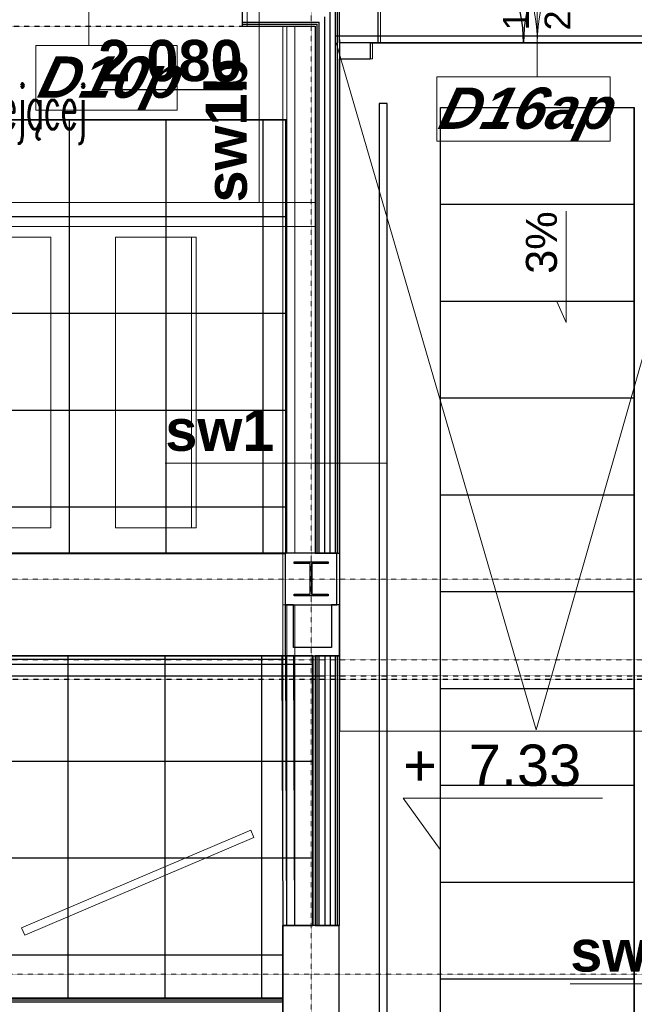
# Model space of a CAD drawing. Header units: millimetres. Extents: x -8838 to 31257, y -6224 to 3754.
# Tile 153 of 185: x 539 to 920, y -1464 to -853. Entities that reach past the tile are written whole.
import ezdxf
from ezdxf.enums import TextEntityAlignment as Align

# ---------------------------------------------------------------- set-up
doc = ezdxf.new("R2010")
doc.units = ezdxf.units.MM
doc.header["$LTSCALE"] = 10
doc.header["$MEASUREMENT"] = 0
for name, pattern in [('rzut 2 pietra$0$ArchiTECH.PC 1. Line Type', [0.004, 0.003, -0.001]), ('rzut 2 pietra$0$ArchiTECH.PC 5. Line Type', [0.0053, 0.003, -0.001, 0.0003, -0.001]), ('rzut 2 pietra$0$ArchiTECH.PC Solid Line Type', [0]), ('SUFIT_2 PIETRO$0$ArchiTECH.PC 1. Line Type', [0.004, 0.003, -0.001]), ('SUFIT_2 PIETRO$0$ArchiTECH.PC Solid Line Type', [0])]:
    doc.linetypes.add(name, pattern=pattern)
doc.layers.add('_Etap_4_opis', color=7, linetype='CONTINUOUS', lineweight=30)
doc.layers.add('IS_ARCH', color=254, linetype='CONTINUOUS', lineweight=18)
for name, color, linetype in [('SUFIT_2 PIETRO$0$ELEM KONSTRUKCJI - inwent', 254, 'CONTINUOUS'), ('SUFIT_2 PIETRO$0$INWENTARYZACJA', 254, 'CONTINUOUS'), ('SUFIT_2 PIETRO$0$Layer248', 254, 'CONTINUOUS'), ('SUFIT_2 PIETRO$0$nr pom PB', 254, 'CONTINUOUS'), ('SUFIT_2 PIETRO$0$OŚWIETLENIE_KULAB', 254, 'CONTINUOUS'), ('SUFIT_2 PIETRO$0$sciany projektowane', 254, 'CONTINUOUS'), ('SUFIT_2 PIETRO$0$SUFIT NOWY 39', 254, 'CONTINUOUS'), ('SUFIT_2 PIETRO$0$TYP SUFITÓW_NOWYCH', 254, 'CONTINUOUS')]:
    doc.layers.add(name, color=color, linetype=linetype)
doc.styles.add('romans1', font='simplex.shx', dxfattribs={"width": 0.8})
doc.styles.add('rzut 2 pietra$0$ArchiTECHStyle1', font='arial.ttf', dxfattribs={"height": 0.16})
doc.styles.add('rzut 2 pietra$0$ArchiTECHStyle2', font='arialbd.ttf', dxfattribs={"height": 0.192})
doc.styles.add('rzut 2 pietra$0$ArchiTECHStyle4', font='arialbi.ttf', dxfattribs={"oblique": 15, "height": 0.256})
doc.styles.add('SUFIT_2 PIETRO$0$ArchiTECHStyle3', font='arialbd.ttf', dxfattribs={"height": 0.384})

msp = doc.modelspace()

# ---------------------------------------------------------------- linework, layer by layer
at = {"layer": 'IS_ARCH', "linetype": 'rzut 2 pietra$0$ArchiTECH.PC 5. Line Type'}
for p, q in [((720, 773.48), (720, -3884.07)), ((-3581.18, -1200), (11146.04, -1200)), ((-3581.18, -1250), (11019.99, -1250)), ((1686.22, -1444.83), (-3581.18, -1444.83))]:
    msp.add_line(p, q, dxfattribs=at)
at = {"layer": 'IS_ARCH', "linetype": 'rzut 2 pietra$0$ArchiTECH.PC Solid Line Type'}
for p, q in [((763, -867.74), (763, -770.74)), ((582.25, -869.5), (582.25, -797.5)), ((860, -888.74), (860, -822.74)), ((687.78, -829.94), (687.78, -966.69)), ((680.25, -847.5), (680.25, -855)), ((735, -1184), (735, -845)), ((736.25, -1184), (736.25, -843.75)), ((737.5, -867.74), (737.5, -842.5)), ((728.33, -1184), (728.33, -851.67)), ((731.67, -1184), (731.67, -848.33)), ((680.25, -855), (682.25, -855)), ((680.25, -855), (680.25, -856.25)), ((680.25, -856.25), (682.25, -856.25)), ((680.25, -856.25), (680.25, -857.5)), ((680.25, -857.5), (682.25, -857.5)), ((682.25, -855), (725, -855)), ((682.25, -856.25), (723.75, -856.25)), ((682.25, -857.5), (722.5, -857.5)), ((704.91, -857.5), (702.41, -857.5)), ((702.41, -857.5), (702.41, -1184)), ((709.91, -857.5), (702.41, -857.5)), ((702.41, -857.5), (702.41, -1184)), ((704.91, -1184), (704.91, -857.5)), ((704.91, -1184), (704.91, -857.5)), ((709.91, -1184), (709.91, -857.5)), ((722.5, -857.5), (722.5, -1184)), ((723.75, -1184), (723.75, -856.25)), ((725, -1184), (725, -855)), ((982.15, -863.62), (735.48, -863.62)), ((737.58, -865.65), (737.58, -1294.21)), ((982.15, -863.62), (859.33, -1293.52)), ((549.4, -909.5), (549.4, -869.5)), ((549.4, -869.5), (636.98, -869.5)), ((636.98, -869.5), (636.98, -909.5)), ((735.48, -867.74), (859.33, -1293.52)), ((758, -867.74), (737.5, -867.74)), ((758, -867.74), (758, -872.74)), ((962, -867.74), (758, -867.74)), ((758, -867.74), (758, -867.74)), ((758, -867.74), (962, -867.74)), ((737.5, -877.74), (758, -877.74)), ((737.5, -1184), (737.5, -877.74)), ((758, -872.74), (758, -877.74)), ((797.76, -928.74), (797.76, -888.74)), ((797.76, -888.74), (905.24, -888.74)), ((905.24, -888.74), (905.24, -928.74)), ((636.98, -909.5), (549.4, -909.5)), ((905.24, -928.74), (797.76, -928.74)), ((722.5, -966.61), (402.75, -966.61)), ((722.5, -981.61), (722.5, -966.61)), ((877.96, -972.06), (877.96, -1041.12)), ((402.75, -981.61), (722.5, -981.61)), ((498.75, -988.23), (558.75, -988.23)), ((558.75, -988.23), (558.75, -1168.23)), ((648.75, -988.23), (598.75, -988.23)), ((598.75, -988.23), (598.75, -1168.23)), ((645.75, -1168.23), (645.75, -988.23)), ((648.75, -1168.23), (648.75, -988.23)), ((872.06, -1027.93), (877.96, -1041.12)), ((766.33, -1128.24), (629.58, -1128.24)), ((558.75, -1168.23), (498.75, -1168.23)), ((598.75, -1168.23), (648.75, -1168.23)), ((702.41, -1184), (704.91, -1184)), ((702.41, -1184), (709.91, -1184)), ((702.41, -1184), (702.41, -1215.92)), ((735.93, -1183.92), (703.93, -1183.92)), ((703.93, -1183.92), (703.93, -1215.92)), ((735.93, -1183.92), (703.93, -1183.92)), ((703.93, -1183.92), (703.93, -1215.92)), ((709.43, -1189.42), (730.43, -1189.42)), ((709.43, -1190.42), (709.43, -1189.42)), ((709.43, -1189.42), (730.43, -1189.42)), ((709.43, -1190.42), (709.43, -1189.42)), ((722.5, -1184), (737.5, -1184)), ((730.43, -1189.42), (730.43, -1190.42)), ((730.43, -1189.42), (730.43, -1190.42)), ((735.93, -1215.92), (735.93, -1183.92)), ((735.93, -1183.92), (735.93, -1183.92)), ((735.93, -1215.92), (735.93, -1183.92)), ((735.93, -1183.92), (735.93, -1183.92)), ((719.43, -1190.42), (709.43, -1190.42)), ((719.43, -1190.42), (709.43, -1190.42)), ((719.43, -1209.42), (719.43, -1190.42)), ((719.43, -1209.42), (719.43, -1190.42)), ((730.43, -1190.42), (720.43, -1190.42)), ((720.43, -1190.42), (720.43, -1209.42)), ((730.43, -1190.42), (720.43, -1190.42)), ((720.43, -1190.42), (720.43, -1209.42)), ((709.43, -1210.42), (709.43, -1209.42)), ((709.43, -1209.42), (719.43, -1209.42)), ((709.43, -1210.42), (709.43, -1209.42)), ((709.43, -1209.42), (719.43, -1209.42)), ((730.43, -1210.42), (709.43, -1210.42)), ((730.43, -1210.42), (709.43, -1210.42)), ((720.43, -1209.42), (730.43, -1209.42)), ((720.43, -1209.42), (730.43, -1209.42)), ((730.43, -1209.42), (730.43, -1210.42)), ((730.43, -1209.42), (730.43, -1210.42)), ((704.91, -1215.92), (702.41, -1215.92)), ((702.41, -1215.92), (702.41, -1414.75)), ((709.91, -1215.92), (702.41, -1215.92)), ((702.41, -1215.92), (702.41, -1414.75)), ((708.93, -1215.92), (703.93, -1215.92)), ((703.93, -1215.92), (703.93, -1247.5)), ((703.93, -1215.92), (735.93, -1215.92)), ((703.93, -1215.92), (735.93, -1215.92)), ((704.91, -1414.75), (704.91, -1215.92)), ((704.91, -1414.75), (704.91, -1215.92)), ((708.93, -1242.5), (708.93, -1215.92)), ((709.91, -1414.75), (709.91, -1215.92)), ((737.5, -1216), (732.5, -1216)), ((732.5, -1216), (732.5, -1242.5)), ((737.5, -1247.58), (737.5, -1216)), ((732.5, -1242.5), (708.93, -1242.5)), ((-31.89, -1249.58), (703.93, -1249.58)), ((703.93, -1247.5), (732.5, -1247.5)), ((737.5, -1247.58), (722.5, -1247.58)), ((722.5, -1247.58), (722.5, -1414.75)), ((723.75, -1414.75), (723.75, -1247.58)), ((725, -1414.75), (725, -1247.58)), ((728.33, -1247.58), (728.33, -1414.75)), ((731.66, -1247.58), (731.66, -1414.75)), ((732.5, -1247.5), (732.5, -1247.58)), ((732.5, -1247.58), (737.5, -1247.58)), ((735, -1414.75), (735, -1247.58)), ((736.25, -1414.75), (736.25, -1247.58)), ((737.5, -1414.75), (737.5, -1247.58)), ((-59.97, -1260), (725, -1260)), ((737.58, -1294.21), (984.02, -1294.21)), ((799.86, -1305.81), (799.86, -1367.64)), ((776.89, -1335.84), (900.55, -1335.84)), ((799.86, -1367.64), (776.89, -1335.84)), ((682.5, -1355.61), (540.57, -1416.07)), ((682.5, -1355.61), (540.57, -1416.07)), ((542.53, -1420.67), (684.46, -1360.21)), ((542.53, -1420.67), (684.46, -1360.21)), ((684.46, -1360.21), (682.5, -1355.61)), ((684.46, -1360.21), (682.5, -1355.61)), ((702.41, -1414.75), (704.91, -1414.75)), ((702.41, -1414.75), (709.91, -1414.75)), ((737.35, -1414.75), (702.41, -1414.75)), ((702.41, -1414.75), (702.41, -1474.75)), ((737.35, -1414.75), (702.41, -1414.75)), ((702.41, -1414.75), (702.41, -1474.75)), ((722.5, -1414.75), (737.5, -1414.75)), ((737.35, -1474.75), (737.35, -1414.75)), ((737.35, -1474.75), (737.35, -1414.75)), ((540.57, -1416.07), (542.53, -1420.67)), ((540.57, -1416.07), (542.53, -1420.67)), ((1017.22, -1450.89), (880.47, -1450.89)), ((702.41, -1459.75), (133.8, -1459.75)), ((702.41, -1461), (133.8, -1461)), ((702.41, -1462.25), (133.8, -1462.25)), ((702.41, -1474.75), (702.41, -1459.75))]:
    msp.add_line(p, q, dxfattribs=at)
at = {"layer": 'IS_ARCH', "linetype": 'rzut 2 pietra$0$ArchiTECH.PC 1. Line Type'}
for p, q in [((484.25, -857.5), (680.25, -857.5)), ((-59.97, -1260), (7823.26, -1260)), ((-59.97, -1262), (1540, -1262))]:
    msp.add_line(p, q, dxfattribs=at)
at = {"layer": 'IS_ARCH', "linetype": 'rzut 2 pietra$0$ArchiTECH.PC Solid Line Type'}
for centre, start, end in [((763, -867.74), 0, 90), ((957, -867.74), 90, 180)]:
    msp.add_arc(centre, 97, start, end, dxfattribs=at)
at = {"layer": 'SUFIT_2 PIETRO$0$ELEM KONSTRUKCJI - inwent', "linetype": 'SUFIT_2 PIETRO$0$ArchiTECH.PC Solid Line Type'}
for p, q in [((735.93, -1183.92), (703.93, -1183.92)), ((703.93, -1183.92), (703.93, -1215.92)), ((735.93, -1183.92), (703.93, -1183.92)), ((703.93, -1183.92), (703.93, -1215.92)), ((709.43, -1189.42), (730.43, -1189.42)), ((709.43, -1190.42), (709.43, -1189.42)), ((709.43, -1189.42), (730.43, -1189.42)), ((709.43, -1190.42), (709.43, -1189.42)), ((730.43, -1189.42), (730.43, -1190.42)), ((730.43, -1189.42), (730.43, -1190.42)), ((735.93, -1215.92), (735.93, -1183.92)), ((735.93, -1183.92), (735.93, -1183.92)), ((735.93, -1215.92), (735.93, -1183.92)), ((735.93, -1183.92), (735.93, -1183.92)), ((719.43, -1190.42), (709.43, -1190.42)), ((719.43, -1190.42), (709.43, -1190.42)), ((719.43, -1209.42), (719.43, -1190.42)), ((719.43, -1209.42), (719.43, -1190.42)), ((730.43, -1190.42), (720.43, -1190.42)), ((720.43, -1190.42), (720.43, -1209.42)), ((730.43, -1190.42), (720.43, -1190.42)), ((720.43, -1190.42), (720.43, -1209.42)), ((709.43, -1210.42), (709.43, -1209.42)), ((709.43, -1209.42), (719.43, -1209.42)), ((709.43, -1210.42), (709.43, -1209.42)), ((709.43, -1209.42), (719.43, -1209.42)), ((730.43, -1210.42), (709.43, -1210.42)), ((730.43, -1210.42), (709.43, -1210.42)), ((720.43, -1209.42), (730.43, -1209.42)), ((720.43, -1209.42), (730.43, -1209.42)), ((730.43, -1209.42), (730.43, -1210.42)), ((730.43, -1209.42), (730.43, -1210.42)), ((703.93, -1215.92), (735.93, -1215.92)), ((703.93, -1215.92), (735.93, -1215.92)), ((737.35, -1414.75), (702.41, -1414.75)), ((702.41, -1414.75), (702.41, -1474.75)), ((737.35, -1414.75), (702.41, -1414.75)), ((702.41, -1414.75), (702.41, -1474.75)), ((737.35, -1474.75), (737.35, -1414.75)), ((737.35, -1474.75), (737.35, -1414.75))]:
    msp.add_line(p, q, dxfattribs=at)
at = {"layer": 'SUFIT_2 PIETRO$0$INWENTARYZACJA', "linetype": 'SUFIT_2 PIETRO$0$ArchiTECH.PC Solid Line Type'}
for p, q in [((982.15, -863.62), (735.48, -863.62)), ((737.58, -865.65), (737.58, -1294.21)), ((708.93, -1215.92), (703.93, -1215.92)), ((703.93, -1215.92), (703.93, -1247.5)), ((708.93, -1242.5), (708.93, -1215.92)), ((737.5, -1216), (732.5, -1216)), ((732.5, -1216), (732.5, -1242.5)), ((737.5, -1247.58), (737.5, -1216)), ((732.5, -1242.5), (708.93, -1242.5)), ((703.93, -1247.5), (732.5, -1247.5)), ((732.5, -1247.5), (732.5, -1247.58)), ((732.5, -1247.58), (737.5, -1247.58)), ((-59.97, -1260), (725, -1260))]:
    msp.add_line(p, q, dxfattribs=at)
at = {"layer": 'SUFIT_2 PIETRO$0$INWENTARYZACJA', "linetype": 'SUFIT_2 PIETRO$0$ArchiTECH.PC 1. Line Type'}
for p, q in [((-59.97, -1260), (7823.26, -1260)), ((-59.97, -1262), (1540, -1262))]:
    msp.add_line(p, q, dxfattribs=at)
at = {"layer": 'SUFIT_2 PIETRO$0$Layer248', "linetype": 'SUFIT_2 PIETRO$0$ArchiTECH.PC Solid Line Type'}
for p, q in [((709.21, -1247.47), (701.71, -1247.5)), ((704.21, -1247.49), (701.71, -1247.5)), ((701.71, -1247.5), (702.41, -1414.75)), ((701.71, -1247.5), (702.41, -1414.75)), ((704.91, -1414.74), (704.21, -1247.49)), ((704.91, -1414.74), (704.21, -1247.49)), ((709.91, -1414.72), (709.21, -1247.47)), ((702.41, -1414.75), (709.91, -1414.72)), ((702.41, -1414.75), (704.91, -1414.74))]:
    msp.add_line(p, q, dxfattribs=at)
at = {"layer": 'SUFIT_2 PIETRO$0$OŚWIETLENIE_KULAB', "linetype": 'SUFIT_2 PIETRO$0$ArchiTECH.PC Solid Line Type'}
for p, q in [((767.06, -905.32), (762.06, -905.32)), ((762.06, -905.32), (762.06, -1499.32)), ((767.06, -905.32), (762.06, -905.32)), ((762.06, -905.32), (762.06, -1499.32)), ((767.06, -1499.32), (767.06, -905.32)), ((767.06, -1499.32), (767.06, -905.32))]:
    msp.add_line(p, q, dxfattribs=at)
at = {"layer": 'SUFIT_2 PIETRO$0$sciany projektowane', "linetype": 'SUFIT_2 PIETRO$0$ArchiTECH.PC Solid Line Type'}
for p, q in [((761.5, -867.74), (761.5, -777.74)), ((677.25, -847.5), (677.25, -855)), ((735, -1184), (735, -845)), ((736.25, -1184), (736.25, -843.75)), ((737.5, -867.74), (737.5, -842.5)), ((728.33, -1184), (728.33, -851.67)), ((731.67, -1184), (731.67, -848.33)), ((677.25, -855), (679.25, -855)), ((677.25, -855), (677.25, -856.25)), ((677.25, -856.25), (679.25, -856.25)), ((677.25, -856.25), (677.25, -857.5)), ((677.25, -857.5), (679.25, -857.5)), ((679.25, -855), (725, -855)), ((679.25, -856.25), (723.75, -856.25)), ((679.25, -857.5), (722.5, -857.5)), ((722.5, -857.5), (722.5, -1184)), ((723.75, -1184), (723.75, -856.25)), ((725, -1184), (725, -855)), ((756.5, -867.74), (737.5, -867.74)), ((756.5, -867.74), (756.5, -872.74)), ((946.5, -867.74), (756.5, -867.74)), ((756.5, -867.74), (756.5, -867.74)), ((756.5, -867.74), (946.5, -867.74)), ((737.5, -877.74), (756.5, -877.74)), ((737.5, -1184), (737.5, -877.74)), ((756.5, -872.74), (756.5, -877.74)), ((722.5, -1184), (737.5, -1184)), ((737.5, -1247.58), (722.5, -1247.58)), ((722.5, -1247.58), (722.5, -1414.75)), ((723.75, -1414.75), (723.75, -1247.58)), ((725, -1414.75), (725, -1247.58)), ((728.33, -1247.58), (728.33, -1414.75)), ((731.66, -1247.58), (731.66, -1414.75)), ((735, -1414.75), (735, -1247.58)), ((736.25, -1414.75), (736.25, -1247.58)), ((737.5, -1414.75), (737.5, -1247.58)), ((722.5, -1414.75), (737.5, -1414.75)), ((702.41, -1459.75), (133.8, -1459.75)), ((702.41, -1461), (133.8, -1461)), ((702.41, -1462.25), (133.8, -1462.25)), ((702.41, -1474.75), (702.41, -1459.75))]:
    msp.add_line(p, q, dxfattribs=at)
at = {"layer": 'SUFIT_2 PIETRO$0$sciany projektowane', "linetype": 'SUFIT_2 PIETRO$0$ArchiTECH.PC 1. Line Type'}
msp.add_line((487.25, -857.5), (677.25, -857.5), dxfattribs=at)
at = {"layer": 'SUFIT_2 PIETRO$0$sciany projektowane', "linetype": 'SUFIT_2 PIETRO$0$ArchiTECH.PC Solid Line Type'}
for centre, start, end in [((761.5, -867.74), 0, 90), ((941.5, -867.74), 90, 180)]:
    msp.add_arc(centre, 90, start, end, dxfattribs=at)
at = {"layer": 'SUFIT_2 PIETRO$0$SUFIT NOWY 39', "linetype": 'SUFIT_2 PIETRO$0$ArchiTECH.PC Solid Line Type'}
for p, q in [((800.03, -1507.74), (800.03, -907.74)), ((800.03, -907.74), (920.03, -907.74)), ((800.03, -907.79), (920.03, -907.79)), ((920.03, -1747.74), (920.03, -907.74)), ((920.03, -907.74), (920.03, -1747.74)), ((704.53, -915.5), (15.53, -915.5)), ((15.53, -915.5), (704.53, -915.5)), ((569.93, -915.5), (569.93, -1184)), ((629.93, -915.5), (629.93, -1184)), ((689.93, -915.5), (689.93, -1184)), ((704.53, -915.5), (704.53, -1184)), ((800.03, -967.79), (920.03, -967.79)), ((704.53, -975.5), (15.53, -975.5)), ((800.03, -1027.79), (920.03, -1027.79)), ((704.53, -1035.5), (15.53, -1035.5)), ((800.03, -1087.79), (920.03, -1087.79)), ((704.53, -1095.5), (15.53, -1095.5)), ((800.03, -1147.79), (920.03, -1147.79)), ((704.53, -1155.5), (15.53, -1155.5)), ((704.53, -1184), (15.53, -1184)), ((800.03, -1207.79), (920.03, -1207.79)), ((-59.94, -1247.5), (720.93, -1247.5)), ((569.41, -1459.75), (569.41, -1247.5)), ((629.41, -1459.75), (629.41, -1247.5)), ((689.41, -1459.75), (689.41, -1247.5)), ((720.93, -1247.5), (720.93, -1414.75)), ((-59.96, -1252.8), (720.93, -1252.8)), ((800.03, -1267.79), (920.03, -1267.79)), ((-60.14, -1312.8), (720.93, -1312.8)), ((800.03, -1327.79), (920.03, -1327.79)), ((-60.32, -1372.8), (720.93, -1372.8)), ((800.03, -1387.79), (920.03, -1387.79)), ((720.93, -1414.75), (702.41, -1414.75)), ((702.41, -1414.75), (702.41, -1459.75)), ((17.41, -1432.8), (702.41, -1432.8)), ((800.03, -1447.79), (920.03, -1447.79)), ((702.41, -1459.75), (17.41, -1459.75))]:
    msp.add_line(p, q, dxfattribs=at)
at = {"layer": 'SUFIT_2 PIETRO$0$TYP SUFITÓW_NOWYCH', "linetype": 'SUFIT_2 PIETRO$0$ArchiTECH.PC Solid Line Type'}
for p, q in [((800.03, -907.74), (920.03, -907.74)), ((800.03, -1747.74), (800.03, -907.74)), ((920.03, -907.74), (920.03, -1747.74)), ((15.53, -915.5), (704.03, -915.5)), ((704.03, -915.5), (704.03, -1184.43)), ((704.03, -1184.43), (15.53, -1184.43)), ((720.93, -1247.5), (17.41, -1247.5)), ((720.93, -1414.75), (720.93, -1247.5)), ((702.41, -1459.75), (702.41, -1414.75)), ((702.41, -1414.75), (720.93, -1414.75)), ((17.41, -1459.75), (702.41, -1459.75))]:
    msp.add_line(p, q, dxfattribs=at)

# ---------------------------------------------------------------- texts
at = {"layer": '_Etap_4_opis', "style": 'romans1', "width": 0.5}
msp.add_text('proj.JW w istniejącej', height=27, rotation=359.91893, dxfattribs=at).set_placement((394.69, -921.02))
at = {"layer": 'IS_ARCH'}
for s, height, style, p in [('180', 16, 'rzut 2 pietra$0$ArchiTECHStyle1', (859.63, -860.08)), ('200', 16, 'rzut 2 pietra$0$ArchiTECHStyle1', (885.37, -860.08)), ('sw1b', 25.6, 'rzut 2 pietra$0$ArchiTECHStyle2', (687.78, -966.69)), ('3%%%', 19.2, 'rzut 2 pietra$0$ArchiTECHStyle1', (877.96, -1010.89))]:
    msp.add_text(s, height=height, rotation=90, dxfattribs=dict(at, style=style)).set_placement(p, align=Align.BOTTOM_LEFT)
at = {"layer": 'IS_ARCH', "style": 'rzut 2 pietra$0$ArchiTECHStyle4', "oblique": 15}
for s, p in [('D10p', (549.4, -909.5)), ('D16ap', (797.76, -928.74))]:
    msp.add_text(s, height=25.6, dxfattribs=at).set_placement(p, align=Align.BOTTOM_LEFT)
at = {"layer": 'IS_ARCH'}
for s, style, p in [('sw1', 'rzut 2 pietra$0$ArchiTECHStyle2', (629.58, -1128.24)), ('+  7.33', 'rzut 2 pietra$0$ArchiTECHStyle1', (776.89, -1335.84)), ('sw4a', 'rzut 2 pietra$0$ArchiTECHStyle2', (880.47, -1450.89))]:
    msp.add_text(s, height=25.6, dxfattribs=dict(at, style=style)).set_placement(p, align=Align.BOTTOM_LEFT)
at = {"layer": 'SUFIT_2 PIETRO$0$nr pom PB', "style": 'SUFIT_2 PIETRO$0$ArchiTECHStyle3'}
msp.add_text('%%u2 080%%u', height=25.6, dxfattribs=at).set_placement((588, -899.21), align=Align.BOTTOM_LEFT)

doc.saveas('drawing.dxf')
